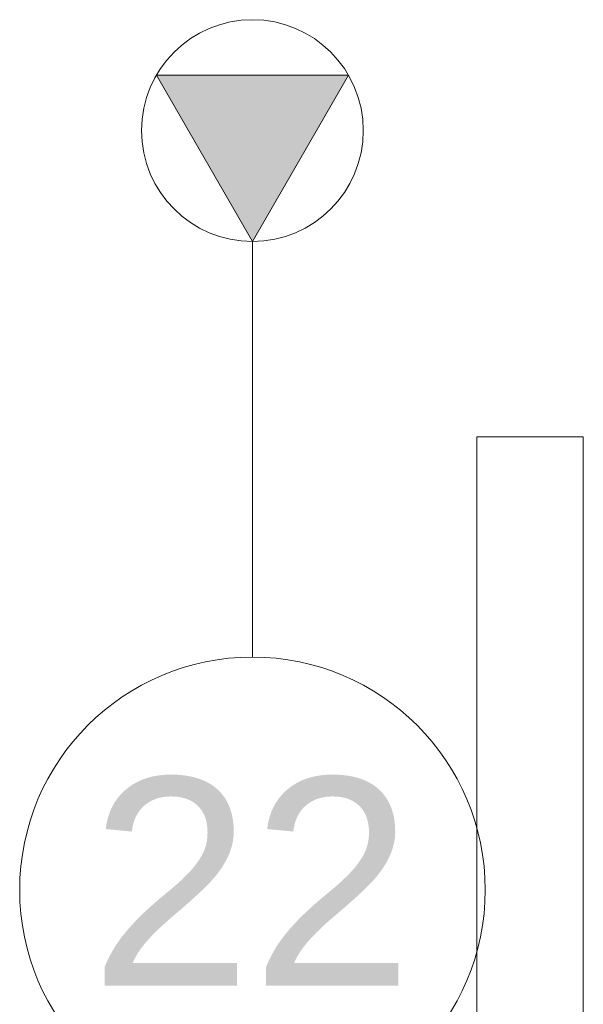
# Model space of a CAD drawing. Header units: metres. Extents: x 3 to 43.5, y -74 to -48.5.
# Tile 144 of 209: x 38.067 to 38.575, y -55.281 to -54.393. Entities that reach past the tile are written whole.
import ezdxf

# ---------------------------------------------------------------- set-up
doc = ezdxf.new("R2010")
doc.units = ezdxf.units.M
doc.linetypes.add('Oculto 1_5', pattern=[0.0022, 0.0015, -0.0007])
for name, color, linetype, lineweight in [('A-GENM', 7, 'Continuous', 18), ('E-LITE-EQPM', 7, 'Continuous', 18), ('M-MNTG', 7, 'Continuous', 18)]:
    doc.layers.add(name, color=color, linetype=linetype, lineweight=lineweight)
doc.layers.add('M-MNTG-IDEN', color=1, linetype='Continuous', lineweight=9, true_color=0xff0000)
doc.styles.add('Arial_1', font='arial.ttf', dxfattribs={"height": 0.1875})

# ---------------------------------------------------------------- blocks, each defined once
blk = doc.blocks.new('63_PHILIPS_Pacific LED_WT460C L700 - 1xLED23S_840 NB-V103-1PAV - FRIGORÍFICA')
at = {"layer": 'A-GENM', "color": 253, "true_color": 0xaaaaaa}
for p, q in [((-0.04802, -0.6), (-0.04802, 0.6)), ((-0.04802, -0.6), (-0.04802, 0.6)), ((0.04798, 0.6), (0.04798, -0.6)), ((0.04798, 0.6), (0.04798, -0.6)), ((0.04798, -0.6), (-0.04802, -0.6)), ((0.04798, -0.6), (-0.04802, -0.6))]:
    blk.add_line(p, q, dxfattribs=at)
blk = doc.blocks.new('4 GRE - ESCOLA DE CINEMA E AUDIOVISUAL CINE REX R07_rvt-1-1PAV - FRIGORÍFICA')
at = {"layer": 'E-LITE-EQPM', "color": 253, "lineweight": 18, "true_color": 0xaaaaaa, "rotation": 180}
blk.add_blockref('63_PHILIPS_Pacific LED_WT460C L700 - 1xLED23S_840 NB-V103-1PAV - FRIGORÍFICA', (38.52734, -55.36911), dxfattribs=at)
blk = doc.blocks.new('Ponto de força - PONTO DE FORÇA - EQUIPAMENTO-V65-1PAV - FRIGORÍFICA')
at = {"layer": 'M-MNTG', "linetype": 'Oculto 1_5', "true_color": 0xff0000}
blk.add_hatch(color=1, dxfattribs=at).paths.add_polyline_path([(0, -0.1), (0.0866, 0.05), (-0.0866, 0.05), (-0.01407, -0.07564)])
at = {"layer": 'M-MNTG'}
for p, q in [((0.0866, 0.05), (-0.0866, 0.05)), ((-0.0866, 0.05), (0, -0.1)), ((0, -0.1), (0.0866, 0.05))]:
    blk.add_line(p, q, dxfattribs=at)
blk.add_circle((0, 0), 0.1, dxfattribs=at)
blk = doc.blocks.new('M_Identificador de auxiliar MEP_BTS - Em caixas-891259-1PAV - FRIGORÍFICA')
at = {"layer": 'M-MNTG-IDEN'}
blk.add_circle((0, 0), 0.0028, dxfattribs=at)
for start, end in [(360, 180), (180, 360)]:
    blk.add_arc((0, 0), 0.0028, start, end, dxfattribs=at)

msp = doc.modelspace()

# ---------------------------------------------------------------- linework, layer by layer
at = {"layer": 'M-MNTG-IDEN'}
msp.add_line((38.27687, -54.59269), (38.27687, -54.96769), dxfattribs=at)

# ---------------------------------------------------------------- block references
at = {"lineweight": 5}
msp.add_blockref('4 GRE - ESCOLA DE CINEMA E AUDIOVISUAL CINE REX R07_rvt-1-1PAV - FRIGORÍFICA', (0, 0), dxfattribs=at)
at = {"layer": 'M-MNTG'}
msp.add_blockref('Ponto de força - PONTO DE FORÇA - EQUIPAMENTO-V65-1PAV - FRIGORÍFICA', (38.27687, -54.49269), dxfattribs=at)
at = {"layer": 'M-MNTG-IDEN', "xscale": 74.99999999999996, "yscale": 74.99999999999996, "zscale": 74.99999999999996}
msp.add_blockref('M_Identificador de auxiliar MEP_BTS - Em caixas-891259-1PAV - FRIGORÍFICA', (38.27687, -55.17769), dxfattribs=at)

# ---------------------------------------------------------------- texts
at = {"layer": 'M-MNTG-IDEN', "color": 7, "insert": (38.13032, -55.07648), "char_height": 0.1875, "width": 0.3487341, "attachment_point": 1, "style": 'Arial_1'}
msp.add_mtext('22', dxfattribs=at)

doc.saveas('drawing.dxf')
